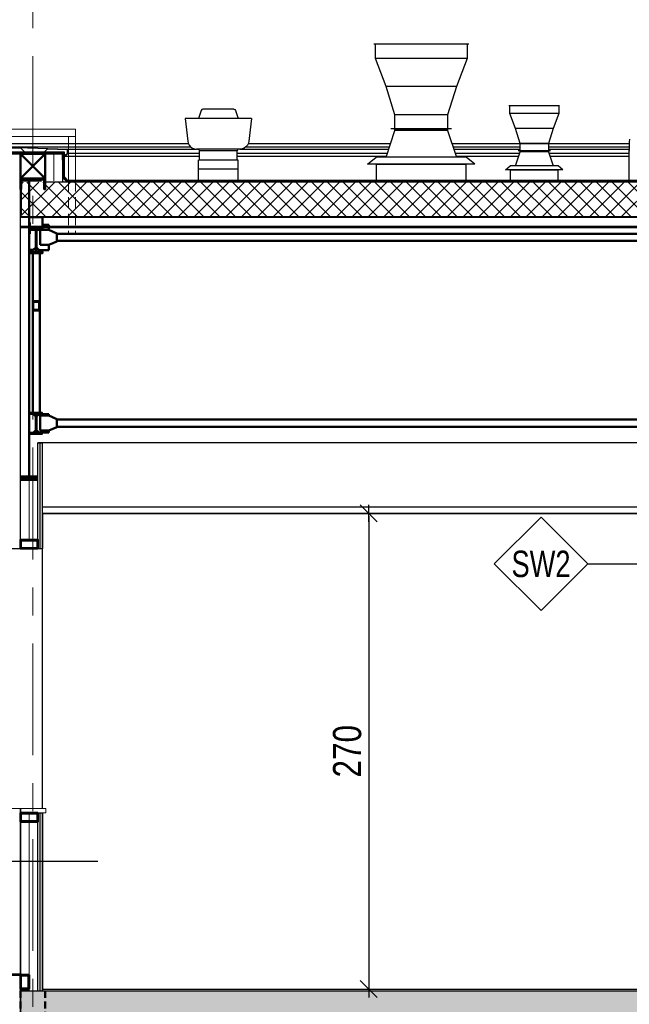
# Model space of a CAD drawing. Header units: centimetres. Extents: x 4120 to 19220, y -7417 to 180.
# Tile 146 of 223: x 11101 to 11447, y -2996 to -2437. Entities that reach past the tile are written whole.
import ezdxf
from ezdxf.enums import TextEntityAlignment as Align

# ---------------------------------------------------------------- set-up
doc = ezdxf.new("R2010")
doc.units = ezdxf.units.CM
for name, pattern in [('CIĄGłA', [0]), ('DASHED', [19.05, 12.7, -6.35]), ('JIS_02_1.0', [2, 1, -1]), ('JIS_02_2.0', [3, 2, -1]), ('Linia siatki', [22.225, 12.7, -3.175, 3.175, -3.175])]:
    doc.linetypes.add(name, pattern=pattern)
for name, color, linetype in [('0 @ 1', 7, 'Continuous'), ('A_okna', 3, 'Continuous'), ('A_Wymiary wewnętrzne', 8, 'Continuous'), ('A_Ściany', 2, 'Continuous')]:
    doc.layers.add(name, color=color, linetype=linetype)
for name, color, linetype, lineweight in [('A_Dach', 4, 'Continuous', 13), ('A_Osie', 8, 'Continuous', 9), ('Konstrukcja', 160, 'Continuous', 50)]:
    doc.layers.add(name, color=color, linetype=linetype, lineweight=lineweight)
doc.styles.add('marcin', font='arial.ttf', dxfattribs={"width": 0.8, "height": 16})
doc.styles.add('PB-100', font='simplex.shx', dxfattribs={"width": 0.7, "height": 15})
doc.styles.add('style1', font='ARIALN.TTF', dxfattribs={"width": 0.9})
doc.linetypes.add('BATTING', pattern='A,0.0001,-0.1,[134,ltypeshp.shx,S=0.1,R=0,X=-0.1,Y=0],-0.2,[134,ltypeshp.shx,S=0.1,R=180,X=0.1,Y=0],-0.1', length=0.4001)
doc.dimstyles.new('WYM A PROJEKT', dxfattribs={"dimscale": 2, "dimtxt": 16, "dimasz": 0.8, "dimexe": 6, "dimexo": 30, "dimgap": 2, "dimtad": 1, "dimdec": 0, "dimzin": 9, "dimdsep": 46, "dimtxsty": 'marcin', "dimblk": 'WW', "dimcen": 0, "dimdle": 6, "dimse1": 1, "dimse2": 1, "dimclrt": 7, "dimadec": 0, "dimazin": 0, "dimtfac": 1, "dimtdec": 0, "dimtix": 1, "dimtmove": 2, "dimatfit": 3, "dimldrblk": 'WW', "dimfxl": 1, "dimtolj": 1, "dimtzin": 0, "dimarcsym": 0})

# ---------------------------------------------------------------- blocks, each defined once
blk = doc.blocks.new('em4_el-ozn_50i100')
at = {"color": 3}
blk.add_lwpolyline([(0, -73.2), (26.53, -46.67), (0, -20.14), (-26.53, -46.67)], close=True, dxfattribs=at)
at = {"linetype": 'Continuous', "lineweight": 0, "style": 'PB-100', "width": 0.7}
blk.add_attdef('SYMBOL', text='', height=15, rotation=0, dxfattribs=at).set_placement((0, -46.67), align=Align.MIDDLE_CENTER)
blk = doc.blocks.new('WW')
at = {"color": 80, "ltscale": 2}
blk.add_line((3, 3), (-3, -3), dxfattribs=at)
at = {"ltscale": 2}
for p, q in [((-3, 0), (3, 0)), ((0, -3), (0, 3))]:
    blk.add_line(p, q, dxfattribs=at)
blk = doc.blocks.new('*D2168')
at = {"layer": 'A_Wymiary wewnętrzne', "color": 0, "lineweight": -2}
blk.add_line((11299.19, -2718.65), (11299.19, -2985.45), dxfattribs=at)
at = {"layer": 'Defpoints', "color": 0}
for p in [(11293.19, -2717.05), (11293.19, -2987.05), (11299.19, -2987.05)]:
    blk.add_point(p, dxfattribs=at)
at = {"layer": 'A_Wymiary wewnętrzne', "color": 0, "lineweight": -2, "xscale": 1.6, "yscale": 1.6, "zscale": 1.6}
for p, rotation in [((11299.19, -2717.05), 90), ((11299.19, -2987.05), 270)]:
    blk.add_blockref('WW', p, dxfattribs=dict(at, rotation=rotation))
at = {"layer": 'A_Wymiary wewnętrzne', "color": 7, "insert": (11287.02, -2852.05), "char_height": 16, "attachment_point": 5, "rotation": 90, "style": 'marcin'}
blk.add_mtext('\\A1;270', dxfattribs=at)

msp = doc.modelspace()

# ---------------------------------------------------------------- hatches: boundary and pattern name
at = {"ltscale": 2}
h = msp.add_hatch(dxfattribs=at)
h.set_pattern_fill('ANSI37', color=8, scale=2, style=0)
h.paths.add_polyline_path([(11115.44, -2533.05), (11115.04, -2533.05), (11115.04, -2529.02), (11101.94, -2529.02), (11101.94, -2548.52), (12651.94, -2548.49), (12651.94, -2528.99), (11115.44, -2529.02)])
h = msp.add_hatch()
h.set_pattern_fill('ANSI33', color=8, scale=2, style=0)
h.set_pattern_definition([(45, (2311.363, 0), (-8.980256, 8.980256), []), (45, (2320.344, 0), (-8.980256, 8.980256), [6.35, -3.175])])
h.paths.add_polyline_path([(12652.44, -3000.05), (12652.44, -2990.05), (12562.44, -2990.05), (12562.44, -2989.05), (12562.44, -2988.05), (11101.44, -2988.05), (11101.44, -3000.05)])

# ---------------------------------------------------------------- linework, layer by layer
at = {"color": 8, "extrusion": (0, 1, 6.12323e-17)}
for p, q in [((11303.01, -2450.77, 0), (11302.01, -2450.77, 0)), ((11303.01, -2458.77, 0), (11303.01, -2450.77, 0)), ((11355.01, -2450.77, 0), (11303.01, -2450.77, 0)), ((11355.01, -2450.77, 0), (11355.01, -2458.77, 0)), ((11356.01, -2450.77, 0), (11355.01, -2450.77, 0)), ((11309.01, -2474.77, 0), (11303.01, -2458.77, 0)), ((11355.01, -2458.77, 0), (11303.01, -2458.77, 0)), ((11355.01, -2458.77, 0), (11349.01, -2474.77, 0)), ((11314.01, -2490.77, 0), (11309.01, -2474.77, 0)), ((11349.01, -2474.77, 0), (11309.01, -2474.77, 0)), ((11349.01, -2474.77, 0), (11344.01, -2490.77, 0)), ((11379.31, -2485.72), (11378.78, -2485.72)), ((11379.31, -2489.99), (11379.31, -2485.72)), ((11407.04, -2485.72), (11379.31, -2485.72)), ((11407.04, -2485.72), (11407.04, -2489.99)), ((11407.58, -2485.72), (11407.04, -2485.72)), ((11314.01, -2498.77, 0), (11314.01, -2490.77, 0)), ((11344.01, -2490.77, 0), (11314.01, -2490.77, 0)), ((11344.01, -2490.77, 0), (11344.01, -2498.77, 0)), ((11382.51, -2498.52), (11379.31, -2489.99)), ((11407.04, -2489.99), (11379.31, -2489.99)), ((11407.04, -2489.99), (11403.84, -2498.52)), ((11314.01, -2498.77, 0), (11311.76, -2498.77, 0)), ((11314.01, -2498.77, 0), (11344.01, -2498.77, 0)), ((11346.26, -2498.77, 0), (11344.01, -2498.77, 0)), ((11385.18, -2507.05), (11382.51, -2498.52)), ((11403.84, -2498.52), (11382.51, -2498.52)), ((11403.84, -2498.52), (11401.18, -2507.05)), ((11385.18, -2511.32), (11385.18, -2507.05)), ((11401.18, -2507.05), (11385.18, -2507.05)), ((11401.18, -2507.05), (11401.18, -2511.32)), ((11385.18, -2511.32), (11383.98, -2511.32)), ((11385.18, -2511.32), (11401.18, -2511.32)), ((11402.38, -2511.32), (11401.18, -2511.32)), ((11354.51, -2518.77, 0), (11303.51, -2518.77, 0)), ((11303.51, -2518.77, 0), (11303.51, -2528.77, 0)), ((11354.51, -2528.27, 0), (11354.51, -2518.77, 0)), ((11406.78, -2521.99), (11379.58, -2521.99)), ((11379.58, -2521.99), (11379.58, -2528.27)), ((11406.78, -2528.27), (11406.78, -2521.99))]:
    msp.add_line(p, q, dxfattribs=at)
at = {"color": 8}
for p, q in [((11204.06, -2488.3), (11202.57, -2492.84)), ((11204.45, -2487.77), (11204.06, -2488.3)), ((11205.08, -2487.57), (11204.45, -2487.77)), ((11205.38, -2487.57), (11205.08, -2487.57)), ((11206.25, -2487.57), (11205.38, -2487.57)), ((11207.64, -2487.57), (11206.25, -2487.57)), ((11209.45, -2487.57), (11207.64, -2487.57)), ((11211.56, -2487.57), (11209.45, -2487.57)), ((11213.82, -2487.57), (11211.56, -2487.57)), ((11216.08, -2487.57), (11213.82, -2487.57)), ((11218.18, -2487.57), (11216.08, -2487.57)), ((11219.99, -2487.57), (11218.18, -2487.57)), ((11221.38, -2487.57), (11219.99, -2487.57)), ((11222.25, -2487.57), (11221.38, -2487.57)), ((11222.55, -2487.57), (11222.25, -2487.57)), ((11222.55, -2487.57), (11223.18, -2487.77)), ((11223.18, -2487.77), (11223.57, -2488.3)), ((11223.57, -2488.3), (11225.07, -2492.84)), ((11195.71, -2492.84), (11195.07, -2492.84)), ((11195.07, -2492.84), (11196.46, -2505.76)), ((11197.58, -2492.84), (11195.71, -2492.84)), ((11200.56, -2492.84), (11197.58, -2492.84)), ((11204.44, -2492.84), (11200.56, -2492.84)), ((11208.96, -2492.84), (11204.44, -2492.84)), ((11213.82, -2492.84), (11208.96, -2492.84)), ((11218.67, -2492.84), (11213.82, -2492.84)), ((11223.19, -2492.84), (11218.67, -2492.84)), ((11227.07, -2492.84), (11223.19, -2492.84)), ((11230.05, -2492.84), (11227.07, -2492.84)), ((11231.93, -2492.84), (11230.05, -2492.84)), ((11232.57, -2492.84), (11231.17, -2505.76)), ((11232.57, -2492.84), (11231.93, -2492.84)), ((11309.01, -2514.77, 0), (11314.01, -2499.77, 0)), ((11314.01, -2498.77, 0), (11313.51, -2498.77, 0)), ((11314.01, -2499.77, 0), (11314.01, -2498.77, 0)), ((11344.01, -2498.77, 0), (11314.01, -2498.77, 0)), ((11344.01, -2499.77, 0), (11314.01, -2499.77, 0)), ((11344.01, -2498.77, 0), (11344.01, -2499.77, 0)), ((11344.51, -2498.77, 0), (11344.01, -2498.77, 0)), ((11344.01, -2499.77, 0), (11349.01, -2514.77, 0)), ((11087.84, -2509.06), (11198.26, -2509.06)), ((11087.84, -2509.06), (11128.34, -2510.24)), ((11087.94, -2507.05), (11196.79, -2507.05)), ((11196.46, -2505.76), (11196.74, -2506.95)), ((11196.74, -2506.95), (11197.3, -2508.04)), ((11197.3, -2508.04), (11198.12, -2508.96)), ((11198.12, -2508.96), (11199.13, -2509.66)), ((11229.52, -2508.96), (11228.5, -2509.66)), ((11229.37, -2509.06), (11310.92, -2509.06)), ((11230.33, -2508.04), (11229.52, -2508.96)), ((11230.89, -2506.95), (11230.33, -2508.04)), ((11230.84, -2507.05), (11311.58, -2507.05)), ((11231.17, -2505.76), (11230.89, -2506.95)), ((11346.44, -2507.05), (11447.04, -2507.05)), ((11347.11, -2509.06), (11385.18, -2509.06)), ((11401.18, -2509.06), (11447.04, -2509.06)), ((11447.22, -2504.72), (11447.04, -2506.12)), ((11447.04, -2506.12), (11447.04, -2506.41)), ((11447.04, -2506.41), (11447.04, -2507.26)), ((11447.04, -2507.26), (11447.04, -2508.65)), ((11447.04, -2508.65), (11447.04, -2510.51)), ((11087.83, -2509.39), (11101.62, -2509.74)), ((11126.44, -2512.05), (11091.44, -2512.05)), ((11091.44, -2513.05), (11125.44, -2513.05)), ((11103.93, -2512.05), (11101.62, -2509.74)), ((11114.94, -2512.05), (11116.88, -2510.11)), ((11116.88, -2510.11), (11128.04, -2510.44)), ((11125.44, -2513.05), (11125.44, -2529.03)), ((11126.44, -2525.99), (11126.44, -2512.05)), ((11126.86, -2513.45), (11126.68, -2513.64)), ((11126.86, -2513.95), (11126.68, -2514.13)), ((11126.75, -2514.3), (11203.1, -2514.3)), ((11126.82, -2513.78), (11128.11, -2512.49)), ((11126.82, -2514.27), (11128.41, -2512.69)), ((11128.14, -2512.42), (11128.14, -2510.54)), ((11128.34, -2510.24), (11201.52, -2510.24)), ((11128.43, -2512.65), (11203.1, -2512.65)), ((11128.44, -2512.62), (11128.44, -2510.34)), ((11199.13, -2509.66), (11200.29, -2510.09)), ((11200.29, -2510.09), (11201.52, -2510.24)), ((11201.94, -2510.24), (11201.52, -2510.24)), ((11203.17, -2510.24), (11201.94, -2510.24)), ((11202.03, -2510.24), (11202.79, -2510.55)), ((11202.79, -2510.55), (11203.1, -2511.3)), ((11203.47, -2511.3), (11203.1, -2511.3)), ((11203.1, -2516.57), (11203.1, -2511.3)), ((11203.47, -2511.3), (11203.1, -2511.3)), ((11205.12, -2510.24), (11203.17, -2510.24)), ((11204.54, -2511.3), (11203.47, -2511.3)), ((11204.54, -2511.3), (11203.47, -2511.3)), ((11206.24, -2511.3), (11204.54, -2511.3)), ((11206.24, -2511.3), (11204.54, -2511.3)), ((11207.67, -2510.24), (11205.12, -2510.24)), ((11208.46, -2511.3), (11206.24, -2511.3)), ((11208.46, -2511.3), (11206.24, -2511.3)), ((11210.63, -2510.24), (11207.67, -2510.24)), ((11211.04, -2511.3), (11208.46, -2511.3)), ((11211.04, -2511.3), (11208.46, -2511.3)), ((11213.82, -2510.24), (11210.63, -2510.24)), ((11213.82, -2511.3), (11211.04, -2511.3)), ((11213.82, -2511.3), (11211.04, -2511.3)), ((11217, -2510.24), (11213.82, -2510.24)), ((11216.59, -2511.3), (11213.82, -2511.3)), ((11216.59, -2511.3), (11213.82, -2511.3)), ((11219.17, -2511.3), (11216.59, -2511.3)), ((11219.17, -2511.3), (11216.59, -2511.3)), ((11219.97, -2510.24), (11217, -2510.24)), ((11221.39, -2511.3), (11219.17, -2511.3)), ((11221.39, -2511.3), (11219.17, -2511.3)), ((11222.51, -2510.24), (11219.97, -2510.24)), ((11223.1, -2511.3), (11221.39, -2511.3)), ((11223.1, -2511.3), (11221.39, -2511.3)), ((11224.47, -2510.24), (11222.51, -2510.24)), ((11224.17, -2511.3), (11223.1, -2511.3)), ((11224.17, -2511.3), (11223.1, -2511.3)), ((11224.53, -2511.3), (11224.17, -2511.3)), ((11224.53, -2511.3), (11224.17, -2511.3)), ((11225.69, -2510.24), (11224.47, -2510.24)), ((11224.84, -2510.55), (11224.53, -2511.3)), ((11224.53, -2516.57), (11224.53, -2511.3)), ((11224.53, -2512.65), (11309.72, -2512.65)), ((11224.53, -2514.3), (11309.17, -2514.3)), ((11225.6, -2510.24), (11224.84, -2510.55)), ((11226.11, -2510.24), (11225.69, -2510.24)), ((11227.35, -2510.09), (11226.11, -2510.24)), ((11226.12, -2510.24), (11310.52, -2510.24)), ((11228.5, -2509.66), (11227.35, -2510.09)), ((11298.51, -2518.77, 0), (11303.51, -2514.77, 0)), ((11354.51, -2514.77, 0), (11303.51, -2514.77, 0)), ((11347.5, -2510.24), (11385.18, -2510.24)), ((11348.31, -2512.65), (11384.91, -2512.65)), ((11348.86, -2514.3), (11384.36, -2514.3)), ((11359.51, -2518.77, 0), (11354.51, -2514.77, 0)), ((11382.51, -2519.85), (11385.18, -2511.85)), ((11385.18, -2511.32), (11384.91, -2511.32)), ((11385.18, -2511.85), (11385.18, -2511.32)), ((11401.18, -2511.32), (11385.18, -2511.32)), ((11401.18, -2511.85), (11385.18, -2511.85)), ((11401.18, -2510.24), (11447.04, -2510.24)), ((11401.18, -2511.32), (11401.18, -2511.85)), ((11401.44, -2511.32), (11401.18, -2511.32)), ((11401.18, -2511.85), (11403.84, -2519.85)), ((11401.44, -2512.65), (11447.04, -2512.65)), ((11401.99, -2514.3), (11447.04, -2514.3)), ((11447.04, -2510.51), (11447.22, -2509.53)), ((11447.04, -2528.02), (11447.04, -2510.51)), ((11447.22, -2511.5), (11447.04, -2510.51)), ((11225.07, -2516.57), (11202.57, -2516.57)), ((11202.57, -2521.57), (11202.57, -2516.57)), ((11225.07, -2521.57), (11225.07, -2516.57)), ((11303.51, -2518.77, 0), (11298.51, -2518.77, 0)), ((11303.51, -2518.77, 0), (11354.51, -2518.77, 0)), ((11359.51, -2518.77, 0), (11354.51, -2518.77, 0)), ((11376.91, -2521.99), (11379.58, -2519.85)), ((11406.78, -2519.85), (11379.58, -2519.85)), ((11409.44, -2521.99), (11406.78, -2519.85)), ((11126.44, -2525.99), (11128.42, -2528.02)), ((11225.07, -2521.57), (11202.57, -2521.57)), ((11202.57, -2528.02), (11202.57, -2521.57)), ((11225.07, -2528.02), (11225.07, -2521.57)), ((11379.58, -2521.99), (11376.91, -2521.99)), ((11379.58, -2521.99), (11406.78, -2521.99)), ((11409.44, -2521.99), (11406.78, -2521.99)), ((11102.44, -2527.45), (11102.44, -2528.04)), ((12638.44, -2529.02), (11115.44, -2529.02)), ((11125.44, -2526.4), (11128.02, -2529.03)), ((11101.44, -2737.05), (11101.44, -2533.05)), ((11101.44, -2677.05), (11101.44, -2533.05)), ((12652.44, -2549.02), (11101.43, -2549.02)), ((12652.44, -2554.22), (11101.43, -2554.22)), ((12652.44, -2555.03), (11101.43, -2555.03)), ((11111.44, -2677.05), (11112.69, -2677.05)), ((11112.69, -2677.05), (11113.94, -2677.05)), ((11113.94, -2713.25), (11113.94, -2677.05)), ((11113.94, -2713.25), (11472.44, -2713.25)), ((11113.94, -2737.05), (11113.94, -2717.05)), ((11113.94, -2717.05), (11472.44, -2717.05)), ((11101.44, -2737.05), (11101.44, -2727.05)), ((11101.44, -2979.05), (11101.44, -2884.55)), ((11111.44, -2988.05), (11111.44, -2887.05)), ((11111.44, -2988.05), (11111.44, -2887.05)), ((11112.69, -2988.05), (11112.69, -2887.05)), ((11113.94, -2988.05), (11113.94, -2887.05)), ((11113.94, -2887.05), (11113.94, -2987.05)), ((11089.44, -2979.05), (11101.44, -2979.05)), ((11089.44, -2979.05), (11101.44, -2979.05)), ((11101.44, -3000.05), (11101.44, -2979.05)), ((11101.44, -2988.05), (11101.44, -2979.05)), ((11101.44, -3000.05), (11101.44, -2988.05)), ((11106.44, -2988.05), (11111.44, -2988.05)), ((11111.44, -2988.05), (11112.69, -2988.05)), ((11112.69, -2988.05), (11113.94, -2988.05)), ((11113.94, -2987.05), (11612.44, -2987.05)), ((11113.94, -2988.05), (11113.94, -2987.05)), ((11113.94, -2987.05), (11612.44, -2987.05))]:
    msp.add_line(p, q, dxfattribs=at)
at = {"color": 4}
msp.add_line((11101.44, -2988.05), (12562.44, -2988.05), dxfattribs=at)
at = {"color": 8, "linetype": 'JIS_02_1.0', "ltscale": 0.7, "const_width": 0.5}
msp.add_lwpolyline([(11091.44, -2512.3), (11126.19, -2512.3), (11126.19, -2526.09), (11128.32, -2528.27), (12625.55, -2528.27), (12627.69, -2526.09), (12627.69, -2512.3), (12664.44, -2512.3)], dxfattribs=at)
at = {"color": 8, "linetype": 'DASHED', "ltscale": 0.15, "const_width": 0.5}
msp.add_lwpolyline([(11091.44, -2512.8), (11125.69, -2512.8), (11125.69, -2526.3), (11128.11, -2528.77), (12625.76, -2528.77), (12628.19, -2526.3), (12628.19, -2512.8), (12664.44, -2512.8)], dxfattribs=at)
at = {"color": 8}
for points in [[(11091.44, -2512.55), (11125.94, -2512.55), (11125.94, -2526.19), (11128.2, -2528.52), (12625.67, -2528.52), (12627.94, -2526.19), (12627.94, -2512.55), (12664.44, -2512.55)], [(11125.44, -2516.56), (11125.44, -2513.05)], [(12627.44, -2525.99), (12625.46, -2528.02), (11128.42, -2528.02)], [(11101.94, -2533.05), (11101.94, -2547.76)], [(11101.43, -2548.52), (12652.44, -2548.52)]]:
    msp.add_lwpolyline(points, dxfattribs=at)
at = {"color": 8, "linetype": 'DASHED', "ltscale": 0.2, "const_width": 0.5}
for points in [[(11101.69, -2533.05), (11101.69, -2547.76)], [(11101.43, -2548.77), (12652.44, -2548.77)]]:
    msp.add_lwpolyline(points, dxfattribs=at)
at = {"color": 3}
for points in [[(11423.54, -2745.69), (11523.54, -2745.69)], [(11045.51, -2914.37), (11145.51, -2914.37)]]:
    msp.add_lwpolyline(points, dxfattribs=at)
at = {"color": 8}
for centre, start, end in [((11126.75, -2513.71), 135, 315), ((11126.75, -2514.2), 135, 315), ((11128.04, -2510.54), 0, 88.2816), ((11128.04, -2512.42), 315, 0), ((11128.34, -2510.34), 0, 88.2816), ((11128.34, -2512.62), 315, 0)]:
    msp.add_arc(centre, 0.1, start, end, dxfattribs=at)
at = {"layer": 'A_Dach', "color": 8}
msp.add_lwpolyline([(11132.77, -2503.05), (11059.77, -2503.05), (11059.77, -2499.05), (11132.77, -2499.05), (11132.77, -2528.02), (11128.77, -2528.02), (11128.77, -2503.05)], dxfattribs=at)
at = {"layer": 'A_Dach', "color": 8, "linetype": 'DASHED', "ltscale": 0.5}
for points in [[(11128.77, -2528.02), (11128.77, -2558.38)], [(11132.77, -2528.02), (11132.77, -2558.38)]]:
    msp.add_lwpolyline(points, dxfattribs=at)
at = {"layer": 'A_okna', "color": 8}
for p, q in [((11091.44, -2737.05), (11101.44, -2737.05)), ((11106.44, -2737.05), (11111.44, -2737.05)), ((11111.44, -2737.05), (11112.69, -2737.05)), ((11112.69, -2737.05), (11113.94, -2737.05)), ((11113.94, -2884.55), (11113.94, -2737.05)), ((11111.44, -2887.05), (11112.69, -2887.05)), ((11112.69, -2887.05), (11113.94, -2887.05))]:
    msp.add_line(p, q, dxfattribs=at)
at = {"layer": 'A_okna', "color": 30, "linetype": 'Continuous', "lineweight": 18}
for p, q in [((11113.94, -2737.05), (11091.44, -2737.05)), ((11113.94, -2737.05), (11113.94, -2884.55)), ((11091.44, -2884.55), (11115.94, -2884.55)), ((11098.44, -2884.55), (11115.94, -2884.55)), ((11101.44, -2887.05), (11115.94, -2887.05)), ((11115.94, -2887.05), (11115.94, -2884.55)), ((11115.94, -2884.55), (11115.94, -2887.05))]:
    msp.add_line(p, q, dxfattribs=at)
at = {"layer": 'A_Osie', "linetype": 'Linia siatki', "ltscale": 5}
msp.add_line((11108.44, -2346.31), (11108.44, -3165.91), dxfattribs=at)
at = {"layer": 'A_Ściany', "color": 4}
for p, q in [((11101.44, -2737.05), (11101.44, -2513.05)), ((11101.44, -2884.55), (11101.44, -3020.05))]:
    msp.add_line(p, q, dxfattribs=at)
at = {"layer": 'A_Ściany', "color": 251, "linetype": 'BATTING', "lineweight": 20, "ltscale": 12}
for p, q in [((11120.44, -2528.26), (11120.44, -2513.05)), ((11106.44, -2732.05), (11106.44, -2549.02)), ((11106.44, -2887.05), (11106.44, -2988.05))]:
    msp.add_line(p, q, dxfattribs=at)
at = {"layer": 'A_Ściany', "color": 8}
for p, q in [((11111.44, -2737.05), (11111.44, -2677.05)), ((11111.44, -2737.05), (11111.44, -2677.05)), ((11112.69, -2737.05), (11112.69, -2677.05)), ((11113.94, -2713.25), (11472.44, -2713.25))]:
    msp.add_line(p, q, dxfattribs=at)
at = {"layer": 'A_Ściany'}
for p, q in [((11113.94, -2677.05), (11111.44, -2677.05)), ((11113.94, -2713.25), (11113.94, -2677.05)), ((11113.94, -2737.05), (11113.94, -2677.05)), ((11113.94, -2717.05), (11113.94, -2713.25)), ((11472.44, -2717.05), (11113.94, -2717.05)), ((11113.94, -2717.05), (11113.94, -2737.05)), ((11113.94, -2887.05), (11113.94, -2988.05))]:
    msp.add_line(p, q, dxfattribs=at)
at = {"layer": 'A_Ściany', "color": 251, "linetype": 'Continuous', "lineweight": 20}
for p, q in [((11111.44, -2737.05), (11111.44, -2677.05)), ((11112.69, -2737.05), (11112.69, -2677.05)), ((11111.44, -2887.05), (11111.44, -2988.05)), ((11112.69, -2887.05), (11112.69, -2988.05))]:
    msp.add_line(p, q, dxfattribs=at)
at = {"layer": 'A_Ściany', "color": 3}
msp.add_line((11472.44, -2677.05), (11113.94, -2677.05), dxfattribs=at)
at = {"layer": 'A_Ściany', "color": 4}
for points in [[(11089.44, -2737.05), (11101.44, -2737.05)], [(11089.44, -2979.05), (11101.44, -2979.05)]]:
    msp.add_lwpolyline(points, dxfattribs=at)
at = {"layer": 'Konstrukcja', "linetype": 'CIĄGłA', "ltscale": 2}
for p, q in [((11115.44, -2513.05), (11101.44, -2527.05)), ((11101.44, -2513.05), (11115.44, -2527.05)), ((11113.44, -2528.04), (11101.84, -2528.04)), ((11106.44, -2528.05), (11106.44, -2696.05)), ((11113.44, -2527.45), (11113.44, -2528.04)), ((11106.79, -2552.8), (11106.44, -2552.8)), ((11114.09, -2548.92), (11106.79, -2548.92)), ((11106.79, -2551.92), (11106.79, -2558.32)), ((11114.09, -2555.32), (11114.09, -2548.92)), ((11114.09, -2553.19), (11117.64, -2553.19)), ((11117.64, -2553.19), (11117.64, -2556.13)), ((11106.79, -2554.96), (11106.44, -2554.96)), ((11112.64, -2556.01), (11112.64, -2564.63)), ((11114.09, -2556.13), (11117.64, -2556.13)), ((11117.64, -2556.13), (11122.14, -2558.13)), ((11122.14, -2562.63), (11122.14, -2558.13)), ((11122.14, -2558.13), (11122.14, -2562.63)), ((11122.14, -2558.38), (11470.7, -2558.38)), ((11112.64, -2564.63), (11117.64, -2564.63)), ((11117.64, -2564.63), (11122.14, -2562.63)), ((11117.64, -2567.57), (11117.64, -2564.63)), ((11470.7, -2562.38), (11122.14, -2562.38)), ((11106.44, -2567.46), (11108.8, -2567.46)), ((11108.44, -2659.95), (11108.44, -2569.32)), ((11108.8, -2567.46), (11110.2, -2566.06)), ((11110.67, -2566.2), (11112.04, -2567.57)), ((11112.04, -2567.57), (11117.64, -2567.57)), ((11112.44, -2569.32), (11112.44, -2596.67)), ((11112.44, -2601.87), (11112.44, -2659.95)), ((11108.8, -2660.58), (11106.44, -2660.58)), ((11110.2, -2661.98), (11108.8, -2660.58)), ((11110.66, -2662.09), (11112.04, -2660.7)), ((11112.04, -2660.7), (11117.64, -2660.7)), ((11112.64, -2670.08), (11112.64, -2661.58)), ((11112.64, -2661.58), (11117.64, -2661.58)), ((11117.64, -2660.7), (11117.64, -2661.58)), ((11117.64, -2661.58), (11122.14, -2663.58)), ((11122.14, -2663.58), (11122.14, -2668.08)), ((11470.7, -2663.83), (11122.14, -2663.83)), ((11108.8, -2671.28), (11106.44, -2671.28)), ((11110.2, -2669.88), (11108.8, -2671.28)), ((11110.66, -2669.82), (11112.04, -2671.2)), ((11112.04, -2671.2), (11117.64, -2671.2)), ((11117.64, -2670.08), (11112.64, -2670.08)), ((11122.14, -2668.08), (11117.64, -2670.08)), ((11117.64, -2671.2), (11117.64, -2670.08)), ((11122.14, -2667.83), (11470.7, -2667.83)), ((11101.44, -2696.05), (11111.44, -2696.05)), ((11111.44, -2697.05), (11101.44, -2697.05)), ((11101.44, -2698.05), (11111.44, -2698.05)), ((11089.74, -2978.75), (11101.44, -2978.75)), ((11089.44, -2979.05), (11101.44, -2979.05))]:
    msp.add_line(p, q, dxfattribs=at)
at = {"layer": 'Konstrukcja', "linetype": 'JIS_02_2.0', "ltscale": 2}
for p, q in [((11101.44, -2988.05), (11101.44, -3025.45)), ((11115.44, -2988.05), (11115.44, -3025.45))]:
    msp.add_line(p, q, dxfattribs=at)
at = {"layer": 'Konstrukcja', "linetype": 'CIĄGłA', "ltscale": 2}
for points in [[(11101.44, -2527.05), (11115.44, -2527.05), (11115.44, -2513.05), (11101.44, -2513.05)], [(11101.84, -2533.05), (11101.44, -2533.05), (11101.44, -2527.05), (11115.44, -2527.05), (11115.44, -2533.05), (11115.04, -2533.05), (11115.04, -2527.45), (11101.84, -2527.45)], [(11106.79, -2555.32), (11114.09, -2555.32), (11114.09, -2556.01), (11110.67, -2556.01), (11110.67, -2568.63), (11114.09, -2568.63), (11114.09, -2569.32), (11106.79, -2569.32), (11106.79, -2568.63), (11110.2, -2568.63), (11110.2, -2556.01), (11106.79, -2556.01)], [(11108.44, -2596.67), (11112.44, -2596.67), (11112.44, -2601.87), (11108.44, -2601.87)], [(11112.14, -2601.48), (11108.74, -2601.48), (11108.74, -2597.06), (11112.14, -2597.06)], [(11107.24, -2659.95), (11113.64, -2659.95), (11113.64, -2660.58), (11110.66, -2660.58), (11110.66, -2671.32), (11113.64, -2671.32), (11113.64, -2671.95), (11107.24, -2671.95), (11107.24, -2671.32), (11110.22, -2671.32), (11110.22, -2660.58), (11107.24, -2660.58)], [(11111.44, -2737.05), (11101.44, -2737.05), (11101.44, -2732.05), (11111.44, -2732.05)], [(11101.74, -2732.35), (11111.14, -2732.35), (11111.14, -2736.75), (11101.74, -2736.75)], [(11111.44, -2887.05), (11101.44, -2887.05), (11101.44, -2892.05), (11111.44, -2892.05)], [(11101.74, -2891.75), (11111.14, -2891.75), (11111.14, -2887.35), (11101.74, -2887.35)], [(11101.44, -2979.05), (11106.44, -2979.05), (11106.44, -2987.05), (11101.44, -2987.05)], [(11106.14, -2986.75), (11101.74, -2986.75), (11101.74, -2979.35), (11106.14, -2979.35)]]:
    msp.add_lwpolyline(points, close=True, dxfattribs=at)

# ---------------------------------------------------------------- block references
at = {"color": 6}
ref = msp.add_blockref('em4_el-ozn_50i100', (11397, -2699.02), dxfattribs=dict(at, xscale=-1, rotation=0.003234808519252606))
ref.add_attrib('SYMBOL', 'SW2', dxfattribs={"layer": '0 @ 1', "linetype": 'Continuous', "lineweight": 0, "height": 15, "rotation": 0.0032, "style": 'style1', "width": 0.9}).set_placement((11397.01, -2745.69), align=Align.MIDDLE)

# ---------------------------------------------------------------- dimensions: what is measured, and where the dimension line sits
at = {"layer": 'A_Wymiary wewnętrzne'}
dim = msp.add_aligned_dim(p1=(11293.19, -2717.05), p2=(11293.19, -2987.05), distance=6, dimstyle='WYM A PROJEKT', override={"dimdsep": 44}, dxfattribs=at)
dim.commit()
dim.dimension.update_dxf_attribs({"geometry": '*D2168', "text_midpoint": (11287.02, -2852.05)})

doc.saveas('drawing.dxf')
